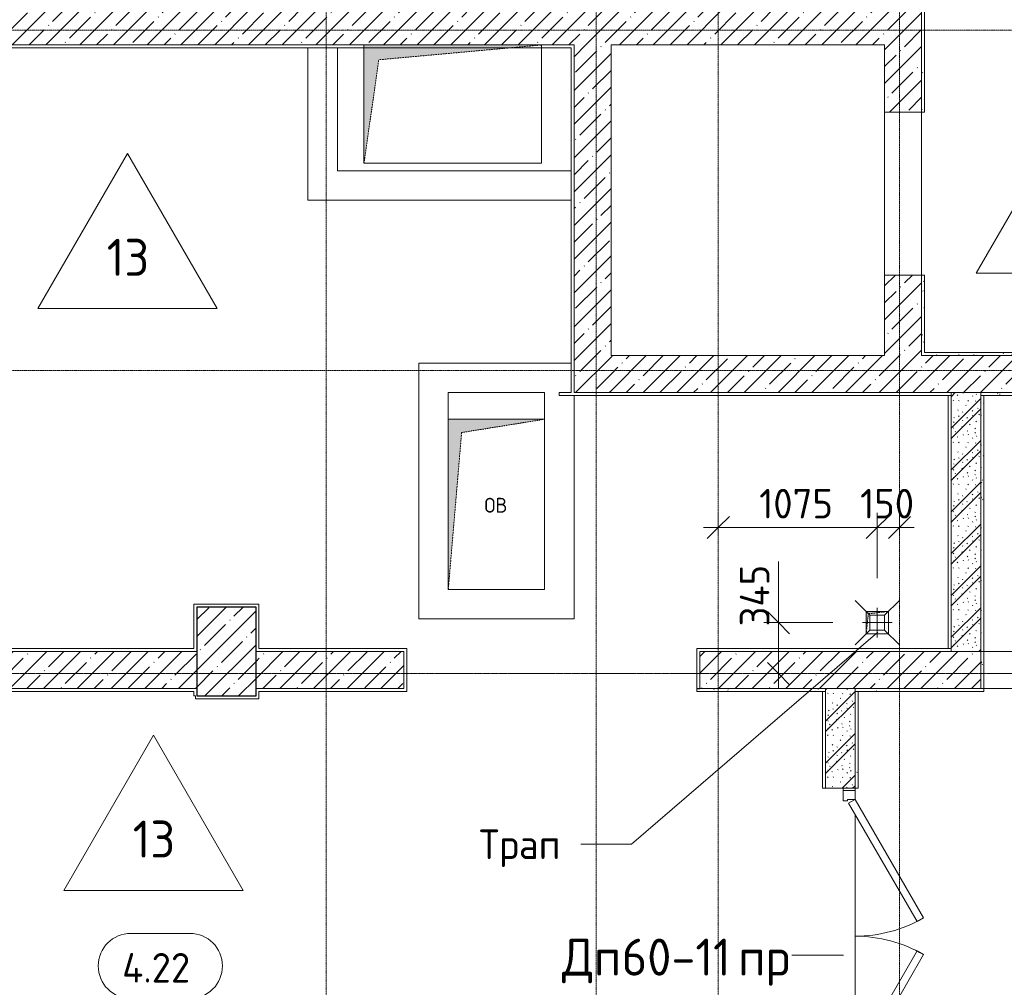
# Model space of a CAD drawing. Header units: millimetres. Extents: x 82112 to 162374, y -10965 to 131389.
# Tile 64 of 82: x 112372 to 119029, y 78580 to 85121. Entities that reach past the tile are written whole.
import ezdxf

# ---------------------------------------------------------------- set-up
doc = ezdxf.new("R2010")
doc.units = ezdxf.units.MM
doc.linetypes.add('3_ Штрих_ 1 х 1 мм', pattern=[2, 1, -1])
doc.linetypes.add('4_ Штрихпунктир_ 10 х 2 мм', pattern=[14, 10, -2, 0, -2])
for name, color, linetype, lineweight in [('A-ANNO-DIMS', 7, 'Continuous', 5), ('A-ANNO-DIMS-100', 7, 'Continuous', 5), ('A-ANNO-NOTE', 7, 'Continuous', 5), ('A-AREA-IDEN', 7, 'Continuous', 5), ('A-DETL-GENF', 7, 'Continuous', 13), ('A-DOOR', 7, 'Continuous', 13), ('A-DOOR-FRAM', 7, 'Continuous', 13), ('A-DOOR-IDEN', 7, 'Continuous', 5), ('A-DOOR-OPNG', 7, 'Continuous', 13), ('A-FLOR', 7, 'Continuous', 13), ('A-FLOR-IDEN', 7, 'Continuous', 5), ('A-WALL', 7, 'Continuous', 13), ('A-WALL-PATT', 7, 'Continuous', 13), ('G-ANNO-TEXT', 7, 'Continuous', 5), ('I-WALL', 7, 'Continuous', 13), ('M-EQPM', 7, 'Continuous', 13), ('P-SANR-FIXT', 7, 'Continuous', 13), ('S-COLS', 7, 'Continuous', 25), ('S-GRID', 7, 'Continuous', 5)]:
    doc.layers.add(name, color=color, linetype=linetype, lineweight=lineweight)
doc.styles.add('GOST Common', font='GOST_Common.ttf', dxfattribs={"height": 100})
doc.styles.add('GOST Common_2', font='GOST_Common.ttf', dxfattribs={"height": 200})
doc.styles.add('GOST Common_3', font='GOST_Common.ttf', dxfattribs={"height": 250})
doc.dimstyles.new('2_мм', dxfattribs={"dimscale": 304.8, "dimtxt": 201.142999, "dimasz": 0.492126, "dimexe": 0.328084, "dimexo": 0.492126, "dimgap": 0, "dimtad": 1, "dimdec": 0, "dimdsep": 46, "dimtxsty": 'GOST Common_2', "dimblk1": 'OBLIQUE', "dimblk2": 'OBLIQUE', "dimsah": 1, "dimcen": 0.09, "dimdle": 0.328084, "dimadec": 5, "dimazin": 2, "dimtfac": 1, "dimtdec": 4, "dimtix": 1, "dimtmove": 1, "dimatfit": 3, "dimfxl": 1, "dimtvp": 1, "dimtolj": 1, "dimtzin": 0, "dimarcsym": 2})
doc.dimstyles.new('2_мм_1', dxfattribs={"dimscale": 304.8, "dimtxt": 201.142999, "dimasz": 0.492126, "dimexe": 0.328084, "dimexo": 0.492126, "dimgap": 0, "dimtad": 1, "dimdec": 0, "dimdsep": 46, "dimtxsty": 'GOST Common_2', "dimblk1": 'OBLIQUE', "dimblk2": 'OBLIQUE', "dimsah": 1, "dimcen": 0.09, "dimdle": 0.328084, "dimadec": 5, "dimazin": 2, "dimtfac": 1, "dimtdec": 4, "dimtix": 1, "dimtmove": 0, "dimatfit": 3, "dimfxl": 1, "dimtvp": 1, "dimtolj": 1, "dimtzin": 0, "dimarcsym": 2})
pattern_1 = [(0, (0, 0), (203.2, 50.8), [3.353, -149.047, 3.353, -149.047, -812.8]), (0, (0, 0), (203.2, 50.8), [-304.8, 3.353, -301.447, 3.353, -149.047, -355.6]), (0, (0, 0), (203.2, 50.8), [-762, 3.353, -98.247, 3.353, -250.647]), (120, (76.2, 25.4), (-145.59409, 150.576362), [3.353, -149.047, 3.353, -149.047, -812.8]), (120, (76.2, 25.4), (-145.59409, 150.576362), [-304.8, 3.353, -301.447, 3.353, -149.047, -355.6]), (120, (76.2, 25.4), (-145.59409, 150.576362), [-762, 3.353, -98.247, 3.353, -250.647]), (240, (101.6, 127), (-57.60591, -201.376362), [3.353, -149.047, 3.353, -149.047, -812.8]), (240, (101.6, 127), (-57.60591, -201.376362), [-304.8, 3.353, -301.447, 3.353, -149.047, -355.6]), (240, (101.6, 127), (-57.60591, -201.376362), [-762, 3.353, -98.247, 3.353, -250.647])]
pattern_2 = [(45, (0, 0), (-114.04925, 114.04925), []), (45, (114.05, 0), (-114.04925, 114.04925), [201.612, -40.322, 3.353, -36.97])]
pattern_3 = [(135, (150.28, 188.64), (-282.8427, 3e-14), [5, -395]), (135, (174.9, 237.36), (-282.8427, 3e-14), [5, -395]), (135, (211.96, 236.53), (-282.8427, 3e-14), [5, -395]), (135, (114.96, 223.96), (-282.8427, 3e-14), [5, -395]), (135, (77.54, 223.96), (-282.8427, 3e-14), [5, -395]), (135, (57.44, 184.52), (-282.8427, 3e-14), [5, -395]), (135, (66.21, 142.9), (-282.8427, 3e-14), [5, -395]), (135, (107.33, 161), (-282.8427, 3e-14), [5, -395]), (135, (99.08, 130.94), (-282.8427, 3e-14), [5, -395]), (135, (22.6, 136.46), (-282.8427, 3e-14), [5, -395]), (135, (21.16, 168.08), (-282.8427, 3e-14), [5, -395]), (135, (46.13, 96.12), (-282.8427, 3e-14), [5, -395]), (135, (3.54, 74.6), (-282.8427, 3e-14), [5, -395]), (135, (40.3, 47.56), (-282.8427, 3e-14), [5, -395]), (135, (39.77, 18.47), (-282.8427, 3e-14), [5, -395]), (135, (76.94, 37.28), (-282.8427, 3e-14), [5, -395]), (135, (114.18, 62.4), (-282.8427, 3e-14), [5, -395]), (135, (139.87, 90.2), (-282.8427, 3e-14), [5, -395]), (135, (141.44, 15.82), (-282.8427, 3e-14), [5, -395]), (135, (188.69, 26.73), (-282.8427, 3e-14), [5, -395]), (135, (176.14, 51.36), (-282.8427, 3e-14), [5, -395]), (135, (177.03, 0), (-282.8427, 3e-14), [5, -395]), (135, (276.61, 8.22), (-282.8427, 3e-14), [5, -395]), (135, (271.19, 31.72), (-282.8427, 3e-14), [5, -395]), (135, (268.29, 119.65), (-282.8427, 3e-14), [5, -395]), (135, (237.92, 101.95), (-282.8427, 3e-14), [5, -395]), (135, (237.92, 158.27), (-282.8427, 3e-14), [5, -395]), (135, (260.4, 204.35), (-282.8427, 3e-14), [5, -395]), (135, (275.54, 235.4), (-282.8427, 3e-14), [5, -395]), (135, (117.62, 268.96), (-282.8427, 3e-14), [5, -395]), (135, (203.62, 273.83), (-282.8427, 3e-14), [5, -395]), (135, (47.24, 279.3), (-282.8427, 3e-14), [5, -395]), (135, (23.2, 266.16), (-282.8427, 3e-14), [5, -395]), (135, (42.78, 232.52), (-282.8427, 3e-14), [5, -395]), (135, (177.76, 90.57), (-282.8427, 3e-14), [5, -395]), (135, (181.12, 121.8), (-282.8427, 3e-14), [5, -395]), (135, (206.73, 172.06), (-282.8427, 3e-14), [5, -395]), (135, (143.14, 136.62), (-282.8427, 3e-14), [5, -395]), (135, (211.51, 131.86), (-282.8427, 3e-14), [5, -395]), (135, (81.47, 95.1), (-282.8427, 3e-14), [5, -395]), (135, (235.13, 60.46), (-282.8427, 3e-14), [5, -395]), (135, (242.24, 4.89), (-282.8427, 3e-14), [5, -395]), (45, (0, 106.07), (-282.8427, 0), []), (45, (106.07, 0), (-282.8427, 0), []), (45, (176.78, 0), (-282.8427, 0), []), (45, (0, 176.78), (-282.8427, 0), [])]

# ---------------------------------------------------------------- blocks, each defined once
blk = doc.blocks.new('Наметкина 10_РД_АР_П_Отделка_R21_rvt-1--01_Подвал_МП_часть В')
at = {"layer": 'A-WALL-PATT', "lineweight": 5}
h = blk.add_hatch(dxfattribs=at)
h.set_pattern_fill('FP_11', color=256, style=0, pattern_type=2)
h.set_pattern_definition(pattern_1)
h.paths.add_polyline_path([(118470, 82850), (118490, 82850), (118490, 83395), (118470, 83395)])
h.paths.add_polyline_path([(118470, 84495), (118490, 84495), (118490, 85220), (118470, 85220), (118470, 84990.4)])
h = blk.add_hatch(dxfattribs=at)
h.set_pattern_fill('FP_11', color=256, style=0, pattern_type=2)
h.set_pattern_definition(pattern_1)
h.paths.add_polyline_path([(118490, 82850), (120500, 82850), (120500, 82870), (118490, 82870)])
h = blk.add_hatch(dxfattribs=at)
h.set_pattern_fill('FP_11', color=256, style=0, pattern_type=2)
h.set_pattern_definition(pattern_1)
h.paths.add_polyline_path([(118870, 82580), (120645, 82580), (120645, 82600), (118870, 82600)])
h = blk.add_hatch(dxfattribs=at)
h.set_pattern_fill('FP_11', color=256, style=0, pattern_type=2)
h.set_pattern_definition(pattern_1)
h.paths.add_polyline_path([(118890, 80850), (118890, 82580), (118870, 82580), (118870, 80850)])
h = blk.add_hatch(dxfattribs=at)
h.set_pattern_fill('FP_11', color=256, style=0, pattern_type=2)
h.set_pattern_definition(pattern_1)
h.paths.add_polyline_path([(118890, 80600), (118890, 80850), (118870, 80850), (118870, 80600)])
h = blk.add_hatch(dxfattribs=at)
h.set_pattern_fill('FP_11', color=256, style=0, pattern_type=2)
h.set_pattern_definition(pattern_1)
h.paths.add_polyline_path([(117820, 80580), (117820, 80600), (116950, 80600), (116950, 80580)])
h = blk.add_hatch(dxfattribs=at)
h.set_pattern_fill('FP_11', color=256, style=0, pattern_type=2)
h.set_pattern_definition(pattern_1)
h.paths.add_polyline_path([(118020, 80580), (118890, 80580), (118890, 80600), (118020, 80600)])
h = blk.add_hatch(dxfattribs=at)
h.set_pattern_fill('FP_11', color=256, style=0, pattern_type=2)
h.set_pattern_definition(pattern_1)
h.paths.add_polyline_path([(118020, 77350), (118040, 77350), (118040, 77925), (118020, 77925)])
h.paths.add_polyline_path([(118040, 79925), (118040, 80580), (118020, 80580), (118020, 79925)])
at = {"layer": 'A-WALL'}
for p, q in [((118490, 84495), (118490, 85220)), ((118470, 85200), (118470, 84495)), ((116120, 84950), (111795, 84950)), ((116120, 84930), (116120, 84950)), ((111795, 84930), (116100, 84930)), ((116100, 84930), (116100, 82600)), ((116120, 82600), (116120, 84930)), ((118470, 84495), (118490, 84495)), ((118470, 83395), (118470, 82850)), ((118490, 83395), (118470, 83395)), ((118490, 82870), (118490, 83395)), ((118470, 82850), (118490, 82850)), ((120500, 82870), (118490, 82870)), ((118490, 82850), (120500, 82850)), ((116100, 82600), (116020, 82600)), ((116020, 82600), (116020, 82580)), ((116020, 82580), (118670, 82580)), ((118670, 82600), (116120, 82600)), ((118670, 82580), (118650, 82580)), ((118650, 82580), (118650, 80870)), ((118670, 82580), (118670, 82600)), ((118670, 80870), (118670, 82580)), ((120645, 82600), (118870, 82600)), ((118870, 82600), (118870, 82580)), ((118870, 82580), (118870, 80850)), ((118890, 82580), (118870, 82580)), ((118870, 82580), (120645, 82580)), ((118890, 80850), (118890, 82580)), ((113990, 81170), (113550, 81170)), ((113550, 81170), (113550, 81150)), ((113550, 81150), (113550, 80870)), ((113570, 80870), (113570, 81150)), ((113570, 81150), (113970, 81150)), ((113970, 81150), (113970, 80850)), ((113990, 81150), (113990, 81170)), ((113990, 80870), (113990, 81150)), ((113550, 80870), (110595, 80870)), ((110595, 80850), (113570, 80850)), ((113570, 80850), (113570, 80870)), ((113970, 80850), (113990, 80850)), ((114990, 80870), (113990, 80870)), ((113990, 80850), (114970, 80850)), ((114970, 80850), (114970, 80600)), ((114990, 80850), (114990, 80870)), ((114990, 80580), (114990, 80850)), ((116970, 80870), (116950, 80870)), ((116950, 80870), (116950, 80600)), ((118670, 80870), (116970, 80870)), ((116970, 80600), (116970, 80850)), ((116970, 80850), (118670, 80850)), ((118650, 80870), (118670, 80870)), ((118670, 80850), (118670, 80870)), ((118870, 80850), (118890, 80850)), ((118870, 80850), (118870, 80600)), ((118890, 80850), (118870, 80850)), ((118890, 80600), (118890, 80850)), ((113570, 80600), (111070, 80600)), ((111070, 80580), (113550, 80580)), ((113550, 80580), (113550, 80550)), ((113550, 80550), (113560, 80550)), ((113560, 80550), (113560, 80530)), ((113570, 80580), (113570, 80600)), ((113570, 80550), (113570, 80580)), ((113970, 80550), (113570, 80550)), ((113970, 80600), (113970, 80550)), ((113990, 80600), (113970, 80600)), ((114970, 80600), (113990, 80600)), ((113990, 80530), (113990, 80580)), ((113990, 80580), (114970, 80580)), ((114970, 80580), (114990, 80580)), ((116950, 80600), (116950, 80580)), ((116950, 80580), (117820, 80580)), ((117820, 80600), (116970, 80600)), ((117820, 80580), (117800, 80580)), ((117800, 80580), (117800, 79925)), ((117820, 80580), (117820, 80600)), ((117820, 79925), (117820, 80580)), ((118870, 80600), (118020, 80600)), ((118020, 80600), (118020, 80580)), ((118020, 80580), (118020, 79925)), ((118040, 80580), (118020, 80580)), ((118020, 80580), (118890, 80580)), ((118040, 79925), (118040, 80580)), ((118890, 80580), (118890, 80600)), ((113560, 80530), (113970, 80530)), ((113970, 80530), (113990, 80530)), ((117800, 79925), (117820, 79925)), ((118020, 79925), (118040, 79925))]:
    blk.add_line(p, q, dxfattribs=at)
at = {"layer": 'A-WALL', "lineweight": 25}
blk.add_line((116950, 80600), (116970, 80600), dxfattribs=at)
blk = doc.blocks.new('КР-Проем - Настраиваемый-4846379--01_Подвал_МП_часть В')
at = {"layer": 'A-DOOR-OPNG'}
for p, q in [((-550, 125), (550, 125)), ((-550, -125), (550, -125))]:
    blk.add_line(p, q, dxfattribs=at)
blk = doc.blocks.new('АР_Дверь двупольная - 2000х2100h_925_925__техн_-5841400--01_Подвал_МП_часть В')
at = {"layer": 'A-DOOR'}
for p, q in [((-925, 100), (-123.9, 562.5)), ((-123.9, 562.5), (-98.9, 519.2)), ((123.9, 562.5), (98.9, 519.2)), ((925, 100), (123.9, 562.5)), ((-98.9, 519.2), (-900, 56.7)), ((98.9, 519.2), (900, 56.7)), ((-900, 56.7), (-925, 100)), ((900, 56.7), (925, 100))]:
    blk.add_line(p, q, dxfattribs=at)
at = {"layer": 'A-DOOR', "lineweight": 5}
for centre, start, end in [((-925, 100), 0, 30), ((925, 100), 150, 180)]:
    blk.add_arc(centre, 925, start, end, dxfattribs=at)
at = {"layer": 'A-DOOR-FRAM'}
for p, q in [((-985, 100), (-1000, 100)), ((-985, 100), (-925, 100)), ((-985, 20), (-985, 100)), ((-925, 100), (-925, 50)), ((985, 100), (925, 100)), ((925, 100), (925, 50)), ((985, 20), (985, 100)), ((985, 100), (1000, 100)), ((-985, 20), (-1000, 20)), ((-915, 20), (-985, 20)), ((-925, 50), (-915, 50)), ((-915, 50), (-915, 20)), ((925, 50), (915, 50)), ((915, 50), (915, 20)), ((915, 20), (985, 20)), ((985, 20), (1000, 20))]:
    blk.add_line(p, q, dxfattribs=at)
blk = doc.blocks.new('КР-Проем - Настраиваемый-4463358--01_Подвал_МП_часть В')
at = {"layer": 'A-DOOR-OPNG'}
for p, q in [((-887.5, 125), (887.5, 125)), ((-887.5, -125), (887.5, -125))]:
    blk.add_line(p, q, dxfattribs=at)
blk = doc.blocks.new('АР_Канал вертикальный прямоугольный - ОВ-6246348--01_Подвал_МП_часть В')
at = {"layer": 'A-DETL-GENF'}
blk.add_hatch(color=256, dxfattribs=at).paths.add_polyline_path([(-600, -400), (-500, 300), (600, 400), (-600, 400)])
at = {"layer": 'A-DETL-GENF', "linetype": '3_ Штрих_ 1 х 1 мм'}
for p, q in [((600, 400), (-600, 400)), ((-600, 400), (-600, -400)), ((600, 400), (-600, 400)), ((-600, 400), (-600, -400)), ((-500, 300), (600, 400)), ((-500, 300), (600, 400)), ((600, -400), (600, 400)), ((-600, -400), (-500, 300)), ((-600, -400), (-500, 300)), ((-600, -400), (600, -400))]:
    blk.add_line(p, q, dxfattribs=at)
at = {"layer": 'M-EQPM'}
for p, q in [((-600, -400), (-600, 400)), ((-600, 400), (600, 400)), ((600, 400), (600, -400)), ((600, -400), (-600, -400))]:
    blk.add_line(p, q, dxfattribs=at)
blk = doc.blocks.new('АР_Канал вертикальный прямоугольный - ОВ-3839018--01_Подвал_МП_часть В')
at = {"layer": 'A-DETL-GENF'}
blk.add_hatch(color=256, dxfattribs=at).paths.add_polyline_path([(-325, -575), (-235, 485), (325, 575), (-325, 575)])
at = {"layer": 'A-DETL-GENF', "linetype": '3_ Штрих_ 1 х 1 мм'}
for p, q in [((325, 575), (-325, 575)), ((-325, 575), (-325, -575)), ((325, 575), (-325, 575)), ((-325, 575), (-325, -575)), ((-235, 485), (325, 575)), ((-235, 485), (325, 575)), ((325, -575), (325, 575)), ((-325, -575), (-235, 485)), ((-325, -575), (-235, 485)), ((-325, -575), (325, -575))]:
    blk.add_line(p, q, dxfattribs=at)
at = {"layer": 'M-EQPM'}
for p, q in [((-325, -575), (-325, 575)), ((-325, 575), (325, 575)), ((325, 575), (325, -575)), ((325, -575), (-325, -575))]:
    blk.add_line(p, q, dxfattribs=at)
blk = doc.blocks.new('АР_Канал вертикальный прямоугольный - ВК-5404241--01_Подвал_МП_часть В')
at = {"layer": 'A-DETL-GENF'}
blk.add_hatch(color=256, dxfattribs=at).paths.add_polyline_path([(-75, -75), (-60, 60), (75, 75), (-75, 75)])
at = {"layer": 'A-DETL-GENF', "linetype": '3_ Штрих_ 1 х 1 мм'}
for p, q in [((75, 75), (-75, 75)), ((-75, 75), (-75, -75)), ((75, 75), (-75, 75)), ((-75, 75), (-75, -75)), ((-60, 60), (75, 75)), ((-60, 60), (75, 75)), ((75, -75), (75, 75)), ((-75, -75), (-60, 60)), ((-75, -75), (-60, 60)), ((-75, -75), (75, -75))]:
    blk.add_line(p, q, dxfattribs=at)
at = {"layer": 'M-EQPM'}
for p, q in [((-75, -75), (-75, 75)), ((-75, 75), (75, 75)), ((75, 75), (75, -75)), ((75, -75), (-75, -75))]:
    blk.add_line(p, q, dxfattribs=at)
blk = doc.blocks.new('АР_Трап - 100-100-V23--01_Подвал_МП_часть В')
at = {"layer": 'P-SANR-FIXT'}
for p, q in [((-50, 50), (-150, 150)), ((50, 50), (150, 150)), ((0, -100), (0, 100)), ((-100, 0), (100, 0)), ((-50, -50), (-50, 50)), ((50, 50), (-50, 50)), ((50, -50), (50, 50)), ((-50, -50), (-150, -150)), ((-50, -50), (50, -50)), ((50, -50), (150, -150))]:
    blk.add_line(p, q, dxfattribs=at)
blk = doc.blocks.new('Марка помещения _Номер_ - 2 мм-68851--01_Подвал_МП_часть В')
at = {"layer": 'A-AREA-IDEN'}
for p, q in [((-2.027, 2.21), (1.973, 2.21)), ((-2.027, -2.19), (1.973, -2.19))]:
    blk.add_line(p, q, dxfattribs=at)
for centre, start, end in [((-2.027, 0.01), 90, 270), ((1.973, 0.01), 270, 90)]:
    blk.add_arc(centre, 2.2, start, end, dxfattribs=at)
blk = doc.blocks.new('Марка полов - Марка полов-4106608--01_Подвал_МП_часть В')
at = {"layer": 'A-FLOR-IDEN'}
for p, q in [((0, 7), (-6.062, -3.5)), ((6.062, -3.5), (0, 7)), ((-6.062, -3.5), (6.062, -3.5))]:
    blk.add_line(p, q, dxfattribs=at)
blk = doc.blocks.new('DIMBLOCK220--01_Подвал_МП_часть В')
at = {"layer": 'A-ANNO-DIMS-100', "transparency": 16777216}
for p, q in [((117095, 81644), (117095, 81787.9)), ((118170, 81345), (118170, 81787.9)), ((116995, 81687.9), (118170, 81687.9)), ((117095, 81687.9), (117095, 81644)), ((118170, 81687.9), (118170, 81345))]:
    blk.add_line(p, q, dxfattribs=at)
at = {"layer": 'A-ANNO-DIMS-100', "lineweight": 25, "transparency": 16777216}
for p, q in [((117095, 81687.9), (117170, 81762.9)), ((118170, 81687.9), (118245, 81762.9)), ((117095, 81687.9), (117020, 81612.9)), ((118170, 81687.9), (118095, 81612.9))]:
    blk.add_line(p, q, dxfattribs=at)
at = {"layer": 'A-ANNO-DIMS-100', "color": 0, "transparency": 16777216, "insert": (117371.7, 81949.3), "char_height": 200, "width": 625.93, "attachment_point": 1, "line_spacing_factor": 1.022761, "style": 'GOST Common_2'}
blk.add_mtext('1075', dxfattribs=at)
blk = doc.blocks.new('_Oblique')
at = {"color": 0, "linetype": 'ByBlock', "lineweight": -2}
blk.add_line((-0.5, -0.5), (0.5, 0.5), dxfattribs=at)
blk = doc.blocks.new('DIMBLOCK221--01_Подвал_МП_часть В')
at = {"layer": 'A-ANNO-DIMS-100', "transparency": 16777216}
for p, q in [((118170, 81345), (118170, 81787.9)), ((118320, 81644), (118320, 81787.9)), ((118170, 81687.9), (118420, 81687.9)), ((118170, 81687.9), (118170, 81345)), ((118320, 81687.9), (118320, 81644))]:
    blk.add_line(p, q, dxfattribs=at)
at = {"layer": 'A-ANNO-DIMS-100', "lineweight": 25, "transparency": 16777216}
for p, q in [((118170, 81687.9), (118245, 81762.9)), ((118320, 81687.9), (118395, 81762.9)), ((118170, 81687.9), (118095, 81612.9)), ((118320, 81687.9), (118245, 81612.9))]:
    blk.add_line(p, q, dxfattribs=at)
at = {"layer": 'A-ANNO-DIMS-100', "color": 0, "transparency": 16777216, "insert": (118054.1, 81949.3), "char_height": 200, "width": 458.197, "attachment_point": 1, "line_spacing_factor": 1.022761, "style": 'GOST Common_2'}
blk.add_mtext('150', dxfattribs=at)
blk = doc.blocks.new('DIMBLOCK222--01_Подвал_МП_часть В')
at = {"layer": 'A-ANNO-DIMS-100', "transparency": 16777216}
for p, q in [((117502.4, 81459), (117502.4, 80919.2)), ((117502.4, 80600), (117502.4, 81145)), ((117870, 81045), (117402.4, 81045)), ((117502.4, 81045), (117870, 81045)), ((117502.4, 80919.2), (117502.4, 80872.5)), ((117546.4, 80700), (117402.4, 80700)), ((117502.4, 80700), (117546.4, 80700))]:
    blk.add_line(p, q, dxfattribs=at)
at = {"layer": 'A-ANNO-DIMS-100', "lineweight": 25, "transparency": 16777216}
for p, q in [((117502.4, 81045), (117427.4, 81120)), ((117502.4, 81045), (117577.4, 80970)), ((117502.4, 80700), (117427.4, 80775)), ((117502.4, 80700), (117577.4, 80625))]:
    blk.add_line(p, q, dxfattribs=at)
at = {"layer": 'A-ANNO-DIMS-100', "color": 0, "transparency": 16777216, "insert": (117241.1, 81019.2), "char_height": 200, "width": 527.745, "attachment_point": 1, "rotation": 90, "line_spacing_factor": 1.022761, "style": 'GOST Common_2'}
blk.add_mtext('345', dxfattribs=at)

msp = doc.modelspace()

# ---------------------------------------------------------------- hatches: boundary and pattern name
at = {"layer": 'A-WALL-PATT', "lineweight": 5}
h = msp.add_hatch(dxfattribs=at)
h.set_pattern_fill('FP_1', color=256, style=0, pattern_type=2)
h.set_pattern_definition(pattern_2)
h.paths.add_polyline_path([(116370, 84950), (118220, 84950), (118220, 85200), (110595, 85200), (110595, 84950), (116120, 84950)])
h = msp.add_hatch(dxfattribs=at)
h.set_pattern_fill('FP_1', color=256, style=0, pattern_type=2)
h.set_pattern_definition(pattern_2)
h.paths.add_polyline_path([(118470, 82850), (118470, 83395), (118220, 83395), (118220, 82850)])
h.paths.add_polyline_path([(118220, 84495), (118470, 84495), (118470, 85200), (118220, 85200), (118220, 84950)])
h = msp.add_hatch(dxfattribs=at)
h.set_pattern_fill('FP_1', color=256, style=0, pattern_type=2)
h.set_pattern_definition(pattern_2)
h.paths.add_polyline_path([(116370, 82600), (116370, 84950), (116120, 84950), (116120, 82600)])
h = msp.add_hatch(dxfattribs=at)
h.set_pattern_fill('FP_1', color=256, style=0, pattern_type=2)
h.set_pattern_definition(pattern_2)
h.paths.add_polyline_path([(118539.761776, 82600), (120770, 82600), (120770, 82850), (116370, 82850), (116370, 82600), (116503.95186, 82600)])
h = msp.add_hatch(dxfattribs=at)
h.set_pattern_fill('FP_5', color=256, style=0, pattern_type=2)
h.set_pattern_definition(pattern_3)
h.paths.add_polyline_path([(118870, 80850), (118870, 82600), (118670, 82600), (118670, 80850)])
h = msp.add_hatch(dxfattribs=at)
h.set_pattern_fill('FP_1', color=256, style=0, pattern_type=2)
h.set_pattern_definition(pattern_2)
h.paths.add_polyline_path([(113570, 80600), (113570, 80850), (110345, 80850), (110345, 80600), (112432.33203, 80600)])
h = msp.add_hatch(dxfattribs=at)
h.set_pattern_fill('FP_1', color=256, style=0, pattern_type=2)
h.set_pattern_definition(pattern_2)
h.paths.add_polyline_path([(114970, 80600), (114970, 80850), (113970, 80850), (113970, 80600), (114468.141945, 80600)])
h = msp.add_hatch(dxfattribs=at)
h.set_pattern_fill('FP_1', color=256, style=0, pattern_type=2)
h.set_pattern_definition(pattern_2)
h.paths.add_polyline_path([(116970, 80600), (118870, 80600), (118870, 80850), (116970, 80850)])
h = msp.add_hatch(dxfattribs=at)
h.set_pattern_fill('FP_5', color=256, style=0, pattern_type=2)
h.set_pattern_definition(pattern_3)
h.paths.add_polyline_path([(118020, 77350), (118020, 77925), (117820, 77925), (117820, 77350)])
h.paths.add_polyline_path([(118020, 79925), (118020, 80600), (117820, 80600), (117820, 79925)])
at = {"layer": 'S-COLS', "lineweight": 5}
h = msp.add_hatch(dxfattribs=at)
h.set_pattern_fill('FP_1', color=256, style=0, pattern_type=2)
h.set_pattern_definition(pattern_2)
h.paths.add_polyline_path([(113970, 80550), (113970, 81150), (113570, 81150), (113570, 80550)])

# ---------------------------------------------------------------- linework, layer by layer
at = {"layer": 'A-DOOR-IDEN'}
msp.add_line((117941.470651, 78797.778019), (117593.567535, 78797.778019), dxfattribs=at)
at = {"layer": 'A-FLOR'}
for p, q in [((118470, 84495), (118470, 83395)), ((118020, 79910), (118020, 79925)), ((118020, 79925), (118020, 79910)), ((118020, 78100), (118020, 79750)), ((118020, 79750), (118020, 78100))]:
    msp.add_line(p, q, dxfattribs=at)
at = {"layer": 'A-WALL'}
for p, q in [((118470, 84495), (118470, 85200)), ((111795, 84950), (116120, 84950)), ((116120, 84950), (116120, 82600)), ((116370, 82850), (116370, 84950)), ((116370, 84950), (118220, 84950)), ((118220, 84950), (118220, 84495)), ((118220, 84495), (118470, 84495)), ((118220, 83395), (118220, 82850)), ((118470, 83395), (118220, 83395)), ((118470, 82850), (118470, 83395)), ((118220, 82850), (116370, 82850)), ((120520, 82850), (118470, 82850)), ((116120, 82600), (120645, 82600)), ((113570, 80850), (110595, 80850)), ((113570, 80600), (113570, 80850)), ((114970, 80850), (113970, 80850)), ((113970, 80850), (113970, 80600)), ((114970, 80600), (114970, 80850)), ((118870, 80850), (116970, 80850)), ((116970, 80850), (116970, 80600)), ((118870, 80600), (118870, 80850)), ((110345, 80600), (113570, 80600)), ((113970, 80600), (114970, 80600)), ((116970, 80600), (118870, 80600))]:
    msp.add_line(p, q, dxfattribs=at)
at = {"layer": 'G-ANNO-TEXT'}
for p, q in [((118173.766339, 80980.624286), (116508.284834, 79546.566518)), ((116172.425831, 79546.566518), (116165.196665, 79546.566518)), ((116508.284834, 79546.566518), (116172.425831, 79546.566518))]:
    msp.add_line(p, q, dxfattribs=at)
at = {"layer": 'I-WALL'}
for p, q in [((114320, 83900), (114320, 84930)), ((114520, 84930), (114520, 84100)), ((114520, 84100), (116100, 84100)), ((116100, 83900), (114320, 83900)), ((115070, 82800), (116100, 82800)), ((115070, 81070), (115070, 82800)), ((115920, 82600), (115270, 82600)), ((115270, 82600), (115270, 82420)), ((115920, 82420), (115920, 82600)), ((116120, 82580), (116120, 81070)), ((118670, 82600), (118670, 80850)), ((118870, 82600), (118670, 82600)), ((118870, 80850), (118870, 82600)), ((116120, 81070), (115070, 81070)), ((117820, 80600), (117820, 79925)), ((118020, 79925), (118020, 80600)), ((117820, 79925), (118020, 79925))]:
    msp.add_line(p, q, dxfattribs=at)
at = {"layer": 'S-COLS'}
for p, q in [((113570, 81150), (113570, 80550)), ((113970, 81150), (113570, 81150)), ((113970, 80550), (113970, 81150)), ((113570, 80550), (113970, 80550))]:
    msp.add_line(p, q, dxfattribs=at)
at = {"layer": 'S-GRID', "linetype": '4_ Штрихпунктир_ 10 х 2 мм'}
for p, q in [((114445, 59297.815604), (114445, 129588.42805)), ((116270, 59297.815604), (116270, 129588.42805)), ((117095, 59297.815604), (117095, 129588.42805)), ((118320, 59297.815604), (118320, 129588.42805)), ((151972.716503, 85050), (87000, 85050)), ((151972.716503, 82750), (87000, 82750)), ((153045.862349, 80700), (82911.954059, 80700)), ((151972.716503, 80700), (82911.954059, 80700))]:
    msp.add_line(p, q, dxfattribs=at)

# ---------------------------------------------------------------- block references
at = {"lineweight": 5}
msp.add_blockref('Наметкина 10_РД_АР_П_Отделка_R21_rvt-1--01_Подвал_МП_часть В', (0, 0), dxfattribs=at)
at = {"layer": 'A-AREA-IDEN', "xscale": 99.99999999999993, "yscale": 99.99999999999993, "zscale": 99.99999999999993}
msp.add_blockref('Марка помещения _Номер_ - 2 мм-68851--01_Подвал_МП_часть В', (113325.773756, 78722.913547), dxfattribs=at)
at = {"layer": 'A-DOOR'}
for name, p, rotation in [('КР-Проем - Настраиваемый-4846379--01_Подвал_МП_часть В', (118345, 83945), 90), ('КР-Проем - Настраиваемый-4463358--01_Подвал_МП_часть В', (119757.5, 80725), 180), ('АР_Дверь двупольная - 2000х2100h_925_925__техн_-5841400--01_Подвал_МП_часть В', (117920, 78925), 270)]:
    msp.add_blockref(name, p, dxfattribs=dict(at, rotation=rotation))
at = {"layer": 'A-FLOR-IDEN', "xscale": 99.99999999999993, "yscale": 99.99999999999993, "zscale": 99.99999999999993}
for p in [(119445.529538, 83757.920521), (113100.70961, 83517.483184), (113276.383387, 79584.501745)]:
    msp.add_blockref('Марка полов - Марка полов-4106608--01_Подвал_МП_часть В', p, dxfattribs=at)
at = {"layer": 'M-EQPM'}
for name, p in [('АР_Канал вертикальный прямоугольный - ОВ-6246348--01_Подвал_МП_часть В', (115300, 84550)), ('АР_Канал вертикальный прямоугольный - ОВ-3839018--01_Подвал_МП_часть В', (115595, 81845)), ('АР_Канал вертикальный прямоугольный - ВК-5404241--01_Подвал_МП_часть В', (118170, 81045))]:
    msp.add_blockref(name, p, dxfattribs=at)
at = {"layer": 'P-SANR-FIXT'}
msp.add_blockref('АР_Трап - 100-100-V23--01_Подвал_МП_часть В', (118170, 81045), dxfattribs=at)

# ---------------------------------------------------------------- texts
at = {"layer": 'A-ANNO-NOTE', "insert": (115513.906744, 81888.609736), "char_height": 100, "width": 200.421875, "attachment_point": 1, "style": 'GOST Common'}
msp.add_mtext('ОВ', dxfattribs=at)
at = {"layer": 'A-AREA-IDEN', "insert": (113064.759559, 78811.656729), "char_height": 200, "width": 625.31625, "attachment_point": 1, "style": 'GOST Common_2'}
msp.add_mtext('4.22', dxfattribs=at)
at = {"layer": 'A-DOOR-IDEN', "char_height": 250, "attachment_point": 1, "style": 'GOST Common_3'}
for s, insert, width in [('Дп', (116038.567535, 78908.705102), 489.029375), ('60-11', (116442.057118, 78908.705102), 954.008125), ('пр', (117229.192535, 78908.705102), 432.91125)]:
    msp.add_mtext(s, dxfattribs=dict(at, insert=insert, width=width))
at = {"layer": 'A-FLOR-IDEN', "char_height": 250, "width": 368.77625, "attachment_point": 1, "style": 'GOST Common_3'}
for insert in [(112960.833327, 83639.544856), (113136.507104, 79706.563417)]:
    msp.add_mtext('13', dxfattribs=dict(at, insert=insert))
at = {"layer": 'G-ANNO-TEXT', "insert": (115478.425831, 79646.566518), "char_height": 200, "width": 753.58625, "attachment_point": 1, "style": 'GOST Common_2'}
msp.add_mtext('Трап', dxfattribs=at)

# ---------------------------------------------------------------- dimensions: what is measured, and where the dimension line sits
at = {"layer": 'A-ANNO-DIMS'}
for base, p1, p2, override, picture, middle in [((118170, 81687.916079), (117095, 81793.982096), (118170, 81195), {"dimpost": '<>', "dimfxl": 1230.611454}, 'DIMBLOCK220--01_Подвал_МП_часть В', (117632.5, 81787.916079)), ((118320, 81687.916079), (118170, 81195), (118320, 81793.982096), {"dimpost": '<>', "dimfxl": 617.478381}, 'DIMBLOCK221--01_Подвал_МП_часть В', (118245, 81787.916079))]:
    dim = msp.add_linear_dim(base=base, p1=p1, p2=p2, dimstyle='2_мм_1', override=override, dxfattribs=at)
    dim.commit()
    dim.dimension.update_dxf_attribs({"geometry": picture, "text_midpoint": middle})
dim = msp.add_linear_dim(base=(117502.444158, 81045), p1=(117396.378141, 80700), p2=(118020, 81045), angle=90, dimstyle='2_мм', override={"dimpost": '<>', "dimfxl": 712.691534}, dxfattribs=at)
dim.commit()
dim.dimension.update_dxf_attribs({"geometry": 'DIMBLOCK222--01_Подвал_МП_часть В', "text_midpoint": (117374.41183, 81283.116983), "dimtype": 160, "text_rotation": 90})

doc.saveas('drawing.dxf')
